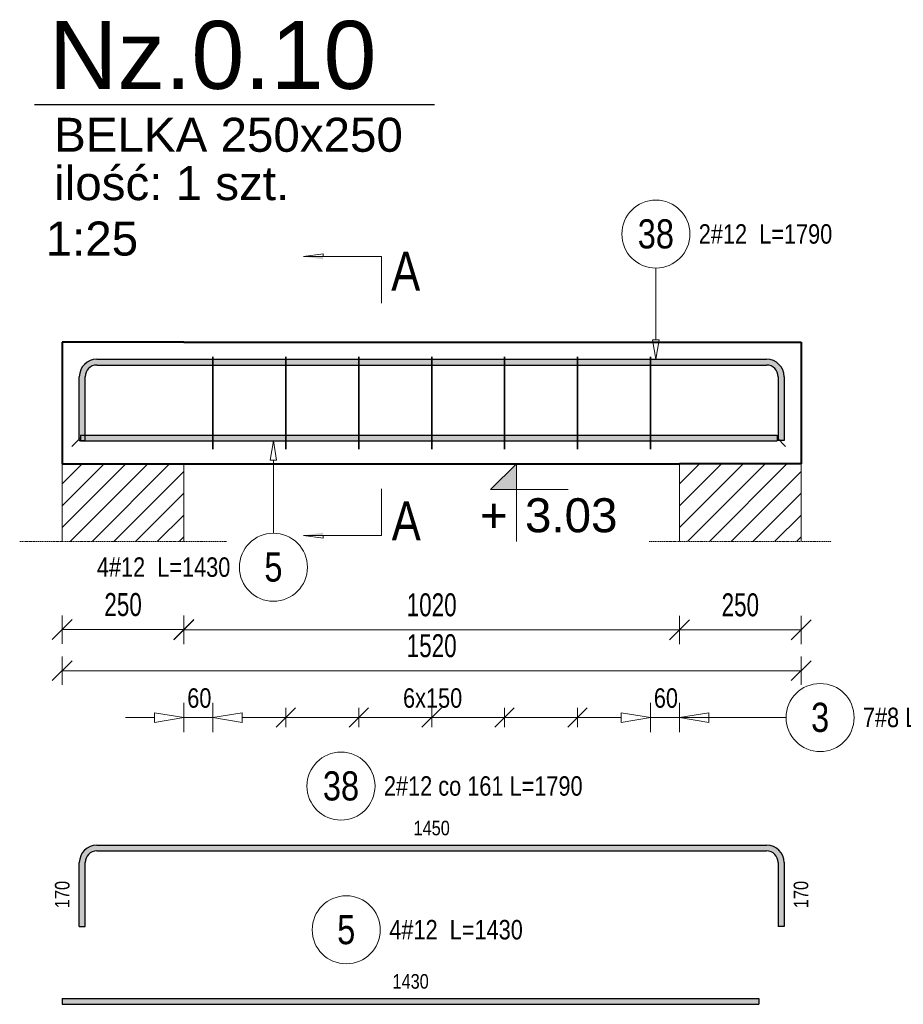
# Model space of a CAD drawing. Extents: x -1906120 to 89837, y -39133 to 303704.
# Tile 47 of 55: x 60435 to 62253, y -1958 to 69. Entities that reach past the tile are written whole.
import ezdxf
from ezdxf.enums import TextEntityAlignment as Align

# ---------------------------------------------------------------- set-up
doc = ezdxf.new("R2010")
doc.units = 0
doc.header["$LTSCALE"] = 10
doc.header["$MEASUREMENT"] = 0
doc.linetypes.add('HIDDEN', pattern=[0.375, 0.25, -0.125])
for name, color, linetype in [('C_text', 1, 'Continuous'), ('RCAD_kształt pręta', 7, 'Continuous'), ('RCAD_opis kształtu pręta', 7, 'Continuous'), ('RCAD_opis rozkładu', 7, 'Continuous'), ('RCAD_pręt wyrzucony', 130, 'Continuous'), ('RCAD_rozkład pręta', 7, 'Continuous'), ('RCAD_symbole graficzne', 7, 'Continuous')]:
    doc.layers.add(name, color=color, linetype=linetype)
for name, color, linetype, lineweight in [('P-Linia1', 3, 'Continuous', 40), ('P-Linia3', 6, 'Continuous', 60), ('P-Linia4', 253, 'Continuous', 5), ('P-Przerywana', 13, 'HIDDEN', 9), ('P-Wymiar', 254, 'Continuous', 9), ('RCAD_deskowanie', 3, 'Continuous', 40)]:
    doc.layers.add(name, color=color, linetype=linetype, lineweight=lineweight)
doc.styles.add('_Fdelita opis', font='arial.ttf')
doc.styles.add('ROMANS', font='arial.ttf', dxfattribs={"width": 0.7})
doc.styles.add('style1', font='arial.ttf', dxfattribs={"width": 0.8})
doc.dimstyles.new('A25', dxfattribs={"dimscale": 27, "dimtxt": 1.75, "dimasz": 0.06, "dimexe": 0, "dimexo": 0, "dimgap": 1, "dimtad": 1, "dimdec": 4, "dimrnd": 0.1, "dimdsep": 46, "dimtxsty": 'ROMANS', "dimblk": '[[[[[[[[', "dimcen": 2, "dimdle": 2, "dimse1": 1, "dimse2": 1, "dimclrd": 256, "dimclrt": 1, "dimadec": 0, "dimazin": 0, "dimtfac": 1, "dimtdec": 4, "dimtix": 1, "dimtmove": 2, "dimatfit": 3, "dimldrblk": '[[[[[[[[', "dimfxl": 0, "dimtvp": 0.6, "dimtolj": 1, "dimlwd": -1, "dimarcsym": 0})

# ---------------------------------------------------------------- blocks, each defined once
blk = doc.blocks.new('[[[[[[[[')
at = {"layer": 'P-Wymiar'}
for p, q in [((-12.7, -12.7), (12.7, 12.7)), ((0, 18), (0, -18)), ((0, 0), (-4.6, 0))]:
    blk.add_line(p, q, dxfattribs=at)
blk = doc.blocks.new('*D185')
at = {"layer": 'Defpoints', "color": 0, "transparency": 16777216}
for p in [(61792.8, -965.6), (62042.8, -965.6), (62042.8, -1187)]:
    blk.add_point(p, dxfattribs=at)
at = {"layer": 'P-Wymiar', "transparency": 16777216}
blk.add_line((61794.4, -1187), (62041.2, -1187), dxfattribs=at)
at = {"layer": 'P-Wymiar', "transparency": 16777216, "xscale": 1.62, "yscale": 1.62, "zscale": 1.62, "rotation": 180}
blk.add_blockref('[[[[[[[[', (61792.8, -1187), dxfattribs=at)
at = {"layer": 'P-Wymiar', "transparency": 16777216, "xscale": 1.62, "yscale": 1.62, "zscale": 1.62}
blk.add_blockref('[[[[[[[[', (62042.8, -1187), dxfattribs=at)
at = {"layer": 'P-Wymiar', "color": 1, "transparency": 16777216, "insert": (61917.8, -1135.8), "char_height": 47.25, "attachment_point": 5, "style": 'ROMANS'}
blk.add_mtext('\\A1;250', dxfattribs=at)
blk = doc.blocks.new('*D186')
at = {"layer": 'Defpoints', "color": 0, "transparency": 16777216}
for p in [(60522.8, -740.1), (60772.8, -740.1), (60522.8, -1186.3)]:
    blk.add_point(p, dxfattribs=at)
at = {"layer": 'P-Wymiar', "transparency": 16777216}
blk.add_line((60771.2, -1186.3), (60524.4, -1186.3), dxfattribs=at)
at = {"layer": 'P-Wymiar', "transparency": 16777216, "xscale": 1.62, "yscale": 1.62, "zscale": 1.62, "rotation": 180}
blk.add_blockref('[[[[[[[[', (60522.8, -1186.3), dxfattribs=at)
at = {"layer": 'P-Wymiar', "transparency": 16777216, "xscale": 1.62, "yscale": 1.62, "zscale": 1.62}
blk.add_blockref('[[[[[[[[', (60772.8, -1186.3), dxfattribs=at)
at = {"layer": 'P-Wymiar', "color": 1, "transparency": 16777216, "insert": (60647.8, -1135.2), "char_height": 47.25, "attachment_point": 5, "style": 'ROMANS'}
blk.add_mtext('\\A1;250', dxfattribs=at)
blk = doc.blocks.new('*D188')
at = {"layer": 'Defpoints', "color": 0, "transparency": 16777216}
for p in [(60772.8, -798.8), (61792.8, -798.8), (61792.8, -1187)]:
    blk.add_point(p, dxfattribs=at)
at = {"layer": 'P-Wymiar', "transparency": 16777216}
blk.add_line((60774.4, -1187), (61791.2, -1187), dxfattribs=at)
at = {"layer": 'P-Wymiar', "transparency": 16777216, "xscale": 1.62, "yscale": 1.62, "zscale": 1.62, "rotation": 180}
blk.add_blockref('[[[[[[[[', (60772.8, -1187), dxfattribs=at)
at = {"layer": 'P-Wymiar', "transparency": 16777216, "xscale": 1.62, "yscale": 1.62, "zscale": 1.62}
blk.add_blockref('[[[[[[[[', (61792.8, -1187), dxfattribs=at)
at = {"layer": 'P-Wymiar', "color": 1, "transparency": 16777216, "insert": (61282.8, -1135.8), "char_height": 47.25, "attachment_point": 5, "style": 'ROMANS'}
blk.add_mtext('\\A1;1020', dxfattribs=at)
blk = doc.blocks.new('*D189')
at = {"layer": 'Defpoints', "color": 0, "transparency": 16777216}
for p in [(60522.8, -768.8), (62042.8, -768.8), (60522.8, -1271)]:
    blk.add_point(p, dxfattribs=at)
at = {"layer": 'P-Wymiar', "transparency": 16777216}
blk.add_line((62041.2, -1271), (60524.4, -1271), dxfattribs=at)
at = {"layer": 'P-Wymiar', "transparency": 16777216, "xscale": 1.62, "yscale": 1.62, "zscale": 1.62, "rotation": 180}
blk.add_blockref('[[[[[[[[', (60522.8, -1271), dxfattribs=at)
at = {"layer": 'P-Wymiar', "transparency": 16777216, "xscale": 1.62, "yscale": 1.62, "zscale": 1.62}
blk.add_blockref('[[[[[[[[', (62042.8, -1271), dxfattribs=at)
at = {"layer": 'P-Wymiar', "color": 1, "transparency": 16777216, "insert": (61282.8, -1219.9), "char_height": 47.25, "attachment_point": 5, "style": 'ROMANS'}
blk.add_mtext('\\A1;1520', dxfattribs=at)

msp = doc.modelspace()

# ---------------------------------------------------------------- hatches: boundary and pattern name
at = {"layer": 'P-Linia4'}
h = msp.add_hatch(dxfattribs=at)
h.set_pattern_fill('ANSI31', color=256, scale=10, style=0)
h.set_pattern_definition([(45, (19326.408, -9035.663), (-22.45064, 22.45064), [])])
h.paths.add_polyline_path([(60522.79031, -1004.92922), (60522.79031, -844.92922), (60772.13192, -844.74188), (60772.13192, -1004.74188)])
h = msp.add_hatch(dxfattribs=at)
h.set_pattern_fill('ANSI31', color=256, scale=10, style=0)
h.set_pattern_definition([(45, (20596.408, -9035.663), (-22.45064, 22.45064), [])])
h.paths.add_polyline_path([(61792.79031, -1004.92922), (61792.79031, -844.92922), (62042.13192, -844.74188), (62042.13192, -1004.74188)])
at = {"layer": 'RCAD_kształt pręta'}
h = msp.add_hatch(color=4, dxfattribs=at)
edge = h.paths.add_edge_path(flags=0)
edge.add_line((60593.79031, -630.0388), (60593.79031, -642.0388))
edge.add_arc((60593.79031, -666.0388), 24, 90, 180)
edge.add_line((60569.79031, -666.0388), (60557.79031, -666.0388))
edge.add_arc((60593.79031, -666.0388), 36, 450, 540, ccw=False)
for points in [[(60593.79031, -642.0388), (60593.79031, -630.0388), (61971.79031, -630.0388), (61971.79031, -642.0388)], [(60569.79031, -797.31204), (60557.79031, -797.31204), (60557.79031, -666.0388), (60569.79031, -666.0388)], [(61995.79031, -666.0388), (62007.79031, -666.0388), (62007.79031, -797.31204), (61995.79031, -797.31204)], [(60560.07092, -798.06576), (60560.07092, -786.06576), (61993.45682, -786.06576), (61993.45682, -798.06576)]]:
    msp.add_hatch(color=4, dxfattribs=at).paths.add_polyline_path(points, flags=0)
h = msp.add_hatch(color=4, dxfattribs=at)
edge = h.paths.add_edge_path(flags=0)
edge.add_line((62007.79031, -666.0388), (61995.79031, -666.0388))
edge.add_arc((61971.79031, -666.0388), 24, 0, 90)
edge.add_line((61971.79031, -642.0388), (61971.79031, -630.0388))
edge.add_arc((61971.79031, -666.0388), 36, 360, 450, ccw=False)
at = {"layer": 'RCAD_pręt wyrzucony'}
h = msp.add_hatch(color=4, dxfattribs=at)
edge = h.paths.add_edge_path(flags=0)
edge.add_line((60593.79031, -1630.04116), (60593.79031, -1642.04116))
edge.add_arc((60593.79031, -1666.04116), 24, 90, 180)
edge.add_line((60569.79031, -1666.04116), (60557.79031, -1666.04116))
edge.add_arc((60593.79031, -1666.04116), 36, 450, 540, ccw=False)
for points in [[(60593.79031, -1642.04116), (60593.79031, -1630.04116), (61971.79031, -1630.04116), (61971.79031, -1642.04116)], [(60569.79031, -1797.31439), (60557.79031, -1797.31439), (60557.79031, -1666.04116), (60569.79031, -1666.04116)], [(61995.79031, -1666.04116), (62007.79031, -1666.04116), (62007.79031, -1797.31439), (61995.79031, -1797.31439)], [(60522.79031, -1957.62914), (60522.79031, -1945.62914), (61956.17621, -1945.62914), (61956.17621, -1957.62914)]]:
    msp.add_hatch(color=4, dxfattribs=at).paths.add_polyline_path(points, flags=0)
h = msp.add_hatch(color=4, dxfattribs=at)
edge = h.paths.add_edge_path(flags=0)
edge.add_line((62007.79031, -1666.04116), (61995.79031, -1666.04116))
edge.add_arc((61971.79031, -1666.04116), 24, 0, 90)
edge.add_line((61971.79031, -1642.04116), (61971.79031, -1630.04116))
edge.add_arc((61971.79031, -1666.04116), 36, 360, 450, ccw=False)
at = {"layer": 'RCAD_symbole graficzne', "linetype": 'Continuous', "lineweight": 0}
for points in [[(61019.35039, -418.88341), (61059.35039, -418.88341), (61059.35039, -424.58527)], [(61019.35039, -992.51659), (61059.35039, -992.51659), (61059.35039, -986.81473)]]:
    msp.add_hatch(color=7, dxfattribs=at).paths.add_polyline_path(points, flags=0)
at = {"layer": 'RCAD_symbole graficzne'}
msp.add_hatch(color=1, dxfattribs=at).paths.add_polyline_path([(61403.60687, -898.37214), (61456.9402, -845.0388), (61456.9402, -898.37214)], flags=0)

# ---------------------------------------------------------------- linework, layer by layer
at = {"layer": 'C_text'}
for points in [[(60522.79031, -595.0388), (60522.79031, -845.0388)], [(62042.79031, -595.0388), (62042.79031, -845.0388)]]:
    msp.add_lwpolyline(points, dxfattribs=at)
at = {"layer": 'P-Linia1'}
msp.add_lwpolyline([(61742.79031, -595.0388), (62042.79031, -595.0388)], dxfattribs=at)
at = {"layer": 'P-Linia3', "color": 6, "linetype": 'Continuous', "lineweight": 30}
msp.add_line((60465.64948, -105.95633), (61288.57993, -105.95633), dxfattribs=at)
at = {"layer": 'P-Linia4'}
for points in [[(60522.79031, -845.0388), (60522.79031, -1005.05453)], [(60772.79031, -845.0388), (60772.79031, -1005.05453)], [(61792.79031, -1005.0388), (61792.79031, -845.0388)], [(62042.79031, -1005.0388), (62042.79031, -845.0388)]]:
    msp.add_lwpolyline(points, dxfattribs=at)
at = {"layer": 'P-Przerywana'}
for points in [[(60435.11469, -1005.05453), (60860.46592, -1005.05453)], [(61730.11469, -1005.05453), (62105.46592, -1005.05453)]]:
    msp.add_lwpolyline(points, dxfattribs=at)
at = {"layer": 'RCAD_deskowanie'}
for points in [[(60772.79031, -595.0388), (60522.79031, -595.0388)], [(60522.79031, -595.0388), (60522.79031, -845.0388)], [(60772.79031, -595.0388), (61742.79031, -595.0388)], [(62042.79031, -595.0388), (62042.79031, -845.0388)], [(60522.79031, -845.0388), (60772.79031, -845.0388)], [(60772.79031, -845.0388), (61792.79031, -845.0388)], [(62042.79031, -845.0388), (61792.79031, -845.0388)]]:
    msp.add_lwpolyline(points, dxfattribs=at)
at = {"layer": 'RCAD_kształt pręta', "color": 4}
for p, q in [((60593.79031, -630.0388), (61971.79031, -630.0388)), ((60593.79031, -642.0388), (61971.79031, -642.0388)), ((60557.79031, -797.31204), (60557.79031, -666.0388)), ((60569.79031, -797.31204), (60569.79031, -666.0388)), ((61995.79031, -666.0388), (61995.79031, -797.31204)), ((62007.79031, -666.0388), (62007.79031, -797.31204)), ((60560.07092, -786.06576), (61993.45682, -786.06576)), ((60560.07092, -786.06576), (60560.07092, -798.06576)), ((61993.45682, -786.06576), (61993.45682, -798.06576)), ((60557.79031, -797.31204), (60569.79031, -797.31204)), ((60560.07092, -798.06576), (61993.45682, -798.06576)), ((62007.79031, -797.31204), (61995.79031, -797.31204))]:
    msp.add_line(p, q, dxfattribs=at)
at = {"layer": 'RCAD_kształt pręta', "color": 2, "lineweight": 5}
for p, q in [((60560.07092, -792.06576), (60542.57092, -809.56576)), ((61993.45682, -792.06576), (62010.95682, -809.56576))]:
    msp.add_line(p, q, dxfattribs=at)
at = {"layer": 'RCAD_kształt pręta', "color": 4}
for centre, radius, start, end in [((60593.79031, -666.0388), 36, 90, 180), ((60593.79031, -666.0388), 24, 90, 180), ((61971.79031, -666.0388), 36, 360, 90), ((61971.79031, -666.0388), 24, 360, 90)]:
    msp.add_arc(centre, radius, start, end, dxfattribs=at)
at = {"layer": 'RCAD_opis kształtu pręta', "color": 8, "lineweight": 0}
for p, q in [((61744.01129, -442.46192), (61744.01129, -590.0388)), ((61744.01129, -630.0388), (61737.34463, -590.0388)), ((61750.67796, -590.0388), (61737.34463, -590.0388)), ((61750.67796, -590.0388), (61744.01129, -630.0388)), ((60950.48431, -838.06576), (60957.15097, -798.06576)), ((60957.15097, -798.06576), (60963.81764, -838.06576)), ((60950.48431, -838.06576), (60963.81764, -838.06576)), ((60957.15097, -988.13687), (60957.15097, -838.06576))]:
    msp.add_line(p, q, dxfattribs=at)
for centre in [(61744.01129, -372.46192), (60957.15097, -1058.13687)]:
    msp.add_circle(centre, 70, dxfattribs=at)
at = {"layer": 'RCAD_opis rozkładu', "color": 8, "lineweight": 0}
for p, q in [((60712.79031, -1357.43728), (60772.79031, -1367.43728)), ((60712.79031, -1357.43728), (60712.79031, -1377.43728)), ((60772.79031, -1397.43728), (60772.79031, -1337.43728)), ((60832.79031, -1397.43728), (60832.79031, -1337.43728)), ((60832.79031, -1367.43728), (60892.79031, -1357.43728)), ((60892.79031, -1377.43728), (60892.79031, -1357.43728)), ((61002.79031, -1347.43728), (60962.79031, -1387.43728)), ((60982.79031, -1387.43728), (60982.79031, -1347.43728)), ((61152.79031, -1347.43728), (61112.79031, -1387.43728)), ((61132.79031, -1387.43728), (61132.79031, -1347.43728)), ((61262.79031, -1387.43728), (61302.79031, -1347.43728)), ((61282.79031, -1387.43728), (61282.79031, -1347.43728)), ((61412.79031, -1387.43728), (61452.79031, -1347.43728)), ((61432.79031, -1387.43728), (61432.79031, -1347.43728)), ((61562.79031, -1387.43728), (61602.79031, -1347.43728)), ((61582.79031, -1387.43728), (61582.79031, -1347.43728)), ((61672.79031, -1357.43728), (61732.79031, -1367.43728)), ((61672.79031, -1357.43728), (61672.79031, -1377.43728)), ((61732.79031, -1397.43728), (61732.79031, -1337.43728)), ((61792.79031, -1397.43728), (61792.79031, -1337.43728)), ((61792.79031, -1367.43728), (61852.79031, -1357.43728)), ((61852.79031, -1377.43728), (61852.79031, -1357.43728)), ((60652.79031, -1367.43728), (60712.79031, -1367.43728)), ((60772.79031, -1367.43728), (60712.79031, -1377.43728)), ((60832.79031, -1367.43728), (60772.79031, -1367.43728)), ((60892.79031, -1377.43728), (60832.79031, -1367.43728)), ((60982.79031, -1367.43728), (60892.79031, -1367.43728)), ((61132.79031, -1367.43728), (60982.79031, -1367.43728)), ((61207.79031, -1367.43728), (61132.79031, -1367.43728)), ((61207.79031, -1367.43728), (61282.79031, -1367.43728)), ((61282.79031, -1367.43728), (61432.79031, -1367.43728)), ((61432.79031, -1367.43728), (61582.79031, -1367.43728)), ((61582.79031, -1367.43728), (61672.79031, -1367.43728)), ((61732.79031, -1367.43728), (61672.79031, -1377.43728)), ((61732.79031, -1367.43728), (61792.79031, -1367.43728)), ((62012.04094, -1367.43728), (61792.79031, -1367.43728)), ((61852.79031, -1377.43728), (61792.79031, -1367.43728)), ((61912.79031, -1367.43728), (61852.79031, -1367.43728))]:
    msp.add_line(p, q, dxfattribs=at)
msp.add_circle((62082.04094, -1367.43728), 70, dxfattribs=at)
at = {"layer": 'RCAD_pręt wyrzucony', "color": 4}
for p, q in [((60593.79031, -1630.04116), (61971.79031, -1630.04116)), ((60593.79031, -1642.04116), (61971.79031, -1642.04116)), ((60557.79031, -1797.31439), (60557.79031, -1666.04116)), ((60569.79031, -1797.31439), (60569.79031, -1666.04116)), ((61995.79031, -1666.04116), (61995.79031, -1797.31439)), ((62007.79031, -1666.04116), (62007.79031, -1797.31439)), ((60557.79031, -1797.31439), (60569.79031, -1797.31439)), ((62007.79031, -1797.31439), (61995.79031, -1797.31439)), ((60522.79031, -1945.62914), (61956.17621, -1945.62914)), ((60522.79031, -1945.62914), (60522.79031, -1957.62914)), ((60522.79031, -1957.62914), (61956.17621, -1957.62914)), ((61956.17621, -1945.62914), (61956.17621, -1957.62914))]:
    msp.add_line(p, q, dxfattribs=at)
at = {"layer": 'RCAD_pręt wyrzucony', "color": 8, "lineweight": 0}
for centre in [(61096.15892, -1508.56253), (61106.93647, -1804.34096)]:
    msp.add_circle(centre, 70, dxfattribs=at)
at = {"layer": 'RCAD_pręt wyrzucony', "color": 4}
for centre, radius, start, end in [((60593.79031, -1666.04116), 36, 90, 180), ((61971.79031, -1666.04116), 36, 360, 90), ((60593.79031, -1666.04116), 24, 90, 180), ((61971.79031, -1666.04116), 24, 360, 90)]:
    msp.add_arc(centre, radius, start, end, dxfattribs=at)
at = {"layer": 'RCAD_rozkład pręta', "color": 7, "linetype": 'ByBlock', "lineweight": 35}
for p, q in [((60832.79031, -815.0388), (60832.79031, -625.0388)), ((60982.79031, -815.0388), (60982.79031, -625.0388)), ((61132.79031, -815.0388), (61132.79031, -625.0388)), ((61282.79031, -815.0388), (61282.79031, -625.0388)), ((61432.79031, -815.0388), (61432.79031, -625.0388)), ((61582.79031, -815.0388), (61582.79031, -625.0388)), ((61732.79031, -815.0388), (61732.79031, -625.0388))]:
    msp.add_line(p, q, dxfattribs=at)
at = {"layer": 'RCAD_symbole graficzne', "color": 7, "linetype": 'Continuous', "lineweight": 0}
for p, q in [((61019.35039, -418.88341), (61059.35039, -413.18155)), ((61019.35039, -418.88341), (61179.35039, -418.88341)), ((61059.35039, -418.88341), (61059.35039, -413.18155)), ((61179.35039, -418.88341), (61179.35039, -514.88341)), ((61179.35039, -992.51659), (61179.35039, -896.51659)), ((61019.35039, -992.51659), (61059.35039, -998.21846)), ((61019.35039, -992.51659), (61179.35039, -992.51659)), ((61059.35039, -992.51659), (61059.35039, -998.21846))]:
    msp.add_line(p, q, dxfattribs=at)
at = {"layer": 'RCAD_symbole graficzne', "color": 1, "lineweight": 0}
for p, q in [((61536.9402, -845.0388), (61376.9402, -845.0388)), ((61403.60687, -898.37214), (61456.9402, -845.0388)), ((61456.9402, -845.0388), (61456.9402, -1005.0388)), ((61563.60687, -898.37214), (61403.60687, -898.37214))]:
    msp.add_line(p, q, dxfattribs=at)

# ---------------------------------------------------------------- texts
at = {"layer": 'P-Linia1', "color": 3, "lineweight": 30, "style": '_Fdelita opis'}
for s, p in [('BELKA 250x250', (60505.91182, -203.14088)), ('1:25', (60488.509, -416.69535))]:
    msp.add_text(s, height=70, dxfattribs=at).set_placement(p)
at = {"layer": 'P-Linia1', "color": 1, "lineweight": 30, "style": '_Fdelita opis'}
msp.add_text('ilość: 1 szt.', height=70, dxfattribs=at).set_placement((60505.98537, -302.67702))
at = {"layer": 'P-Linia3', "color": 6, "lineweight": 30, "style": '_Fdelita opis'}
msp.add_text('Nz.0.10', height=140, dxfattribs=at).set_placement((60495.11872, -73.7711))
at = {"layer": 'RCAD_opis kształtu pręta', "color": 1, "attachment_point": 5, "style": 'style1'}
for s, insert, char_height in [('38', (61744.01129, -372.46192), 60), ('2#12  L=1790', (61969.64022, -372.46192), 40), ('4#12  L=1430', (60731.15097, -1058.13687), 40), ('5', (60957.15097, -1058.13687), 60)]:
    msp.add_mtext(s, dxfattribs=dict(at, insert=insert, char_height=char_height))
at = {"layer": 'RCAD_opis rozkładu', "color": 2, "char_height": 40, "style": 'style1'}
for s, insert, attachment_point in [('60', (60779.83806, -1347.8602), 7), ('6x150', (61223.79986, -1347.8602), 7), ('60', (61739.83806, -1347.8602), 7), ('7#8 L=940', (62276.19373, -1367.43728), 5)]:
    msp.add_mtext(s, dxfattribs=dict(at, insert=insert, attachment_point=attachment_point))
at = {"layer": 'RCAD_opis rozkładu', "color": 1, "insert": (62082.04094, -1367.43728), "char_height": 60, "attachment_point": 5, "style": 'style1'}
msp.add_mtext('3', dxfattribs=at)
at = {"layer": 'RCAD_pręt wyrzucony', "color": 1, "attachment_point": 5, "style": 'style1'}
for s, insert, char_height in [('38', (61096.15892, -1508.56253), 60), ('5', (61106.93647, -1804.34096), 60), ('1430', (61239.48326, -1910.62914), 30)]:
    msp.add_mtext(s, dxfattribs=dict(at, insert=insert, char_height=char_height))
at = {"layer": 'RCAD_pręt wyrzucony', "color": 2, "char_height": 40, "attachment_point": 5, "style": 'style1'}
for s, insert in [('2#12 co 161 L=1790', (61388.89835, -1508.56253)), ('4#12  L=1430', (61332.93647, -1804.34096))]:
    msp.add_mtext(s, dxfattribs=dict(at, insert=insert))
at = {"layer": 'RCAD_pręt wyrzucony', "color": 1, "char_height": 30, "attachment_point": 5, "style": 'style1'}
for s, insert, rotation in [('1450', (61282.79031, -1595.04116), 360), ('170', (60522.79031, -1731.67777), 90), ('170', (62042.79031, -1731.67777), 90)]:
    msp.add_mtext(s, dxfattribs=dict(at, insert=insert, rotation=rotation))
at = {"layer": 'RCAD_symbole graficzne', "color": 2, "style": 'style1'}
msp.add_text('+', height=70, dxfattribs=at).set_placement((61439.16242, -916.14992), align=Align.TOP_RIGHT)
msp.add_text('3.03 ', height=70, dxfattribs=at).set_placement((61474.71798, -916.14992), align=Align.TOP_LEFT)
at = {"layer": 'RCAD_symbole graficzne', "color": 73, "char_height": 80, "attachment_point": 5, "style": 'style1'}
for insert in [(61229.38579, -448.88341), (61230.46611, -962.51659)]:
    msp.add_mtext('A', dxfattribs=dict(at, insert=insert))

# ---------------------------------------------------------------- dimensions: what is measured, and where the dimension line sits
at = {"layer": 'P-Wymiar'}
for base, p1, p2, picture, middle in [((60522.79031, -1186.29279), (60772.79031, -740.0932), (60522.79031, -740.0932), '*D186', (60647.79031, -1135.16822)), ((60522.79031, -1271.00487), (62042.79031, -768.82178), (60522.79031, -768.82178), '*D189', (61282.79031, -1219.8803)), ((61792.79031, -1186.95653), (60772.79031, -798.82178), (61792.79031, -798.82178), '*D188', (61282.79031, -1135.83196)), ((62042.79031, -1186.95653), (61792.79031, -965.62214), (62042.79031, -965.62214), '*D185', (61917.79031, -1135.83196))]:
    dim = msp.add_linear_dim(base=base, p1=p1, p2=p2, dimstyle='A25', override={"dimfxl": 0.18, "dimfxlon": 1}, dxfattribs=at)
    dim.commit()
    dim.dimension.update_dxf_attribs({"geometry": picture, "text_midpoint": middle})

doc.saveas('drawing.dxf')
